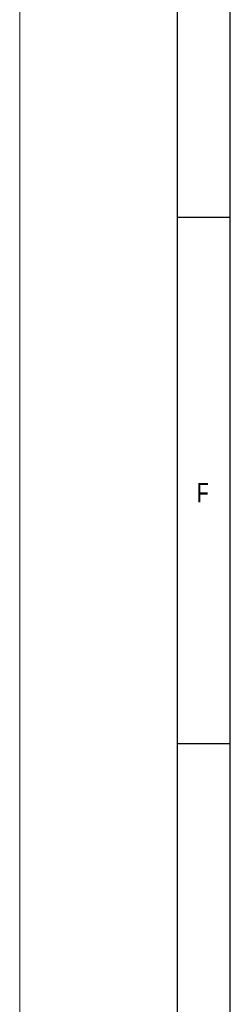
# Model space of a CAD drawing. Header units: millimetres. Extents: x 0 to 594, y 0 to 420.
# Tile 2 of 66: x 0 to 20, y 85 to 179. Entities that reach past the tile are written whole.
import ezdxf

# ---------------------------------------------------------------- set-up
doc = ezdxf.new("R2010")
doc.units = ezdxf.units.MM
doc.layers.add('FORMAT', color=7, linetype='Continuous')
doc.styles.add('SLDTEXTSTYLE0', font='TXT', dxfattribs={"width": 0.75})
doc.styles.add('SLDTEXTSTYLE1', font='TXT', dxfattribs={"width": 0.605})

msp = doc.modelspace()

# ---------------------------------------------------------------- linework, layer by layer
at = {"color": 7, "linetype": 'Continuous', "lineweight": 18}
msp.add_line((0, 0), (0, 420), dxfattribs=at)
at = {"layer": 'FORMAT'}
for p, q in [((15, 5), (15, 415)), ((20, 10), (20, 410)), ((20, 160), (15, 160)), ((20, 110), (15, 110))]:
    msp.add_line(p, q, dxfattribs=at)

# ---------------------------------------------------------------- texts
at = {"color": 7, "linetype": 'Continuous', "lineweight": 0, "insert": (11.542, 11.093), "char_height": 1.8, "attachment_point": 1, "rotation": 90, "style": 'SLDTEXTSTYLE1'}
msp.add_mtext('distribution, as well as in the event of applications for industrial property rights.', dxfattribs=at)
at = {"layer": 'FORMAT', "insert": (16.822, 134.783), "char_height": 1.852, "attachment_point": 1, "style": 'SLDTEXTSTYLE0'}
msp.add_mtext('F', dxfattribs=at)

doc.saveas('drawing.dxf')
